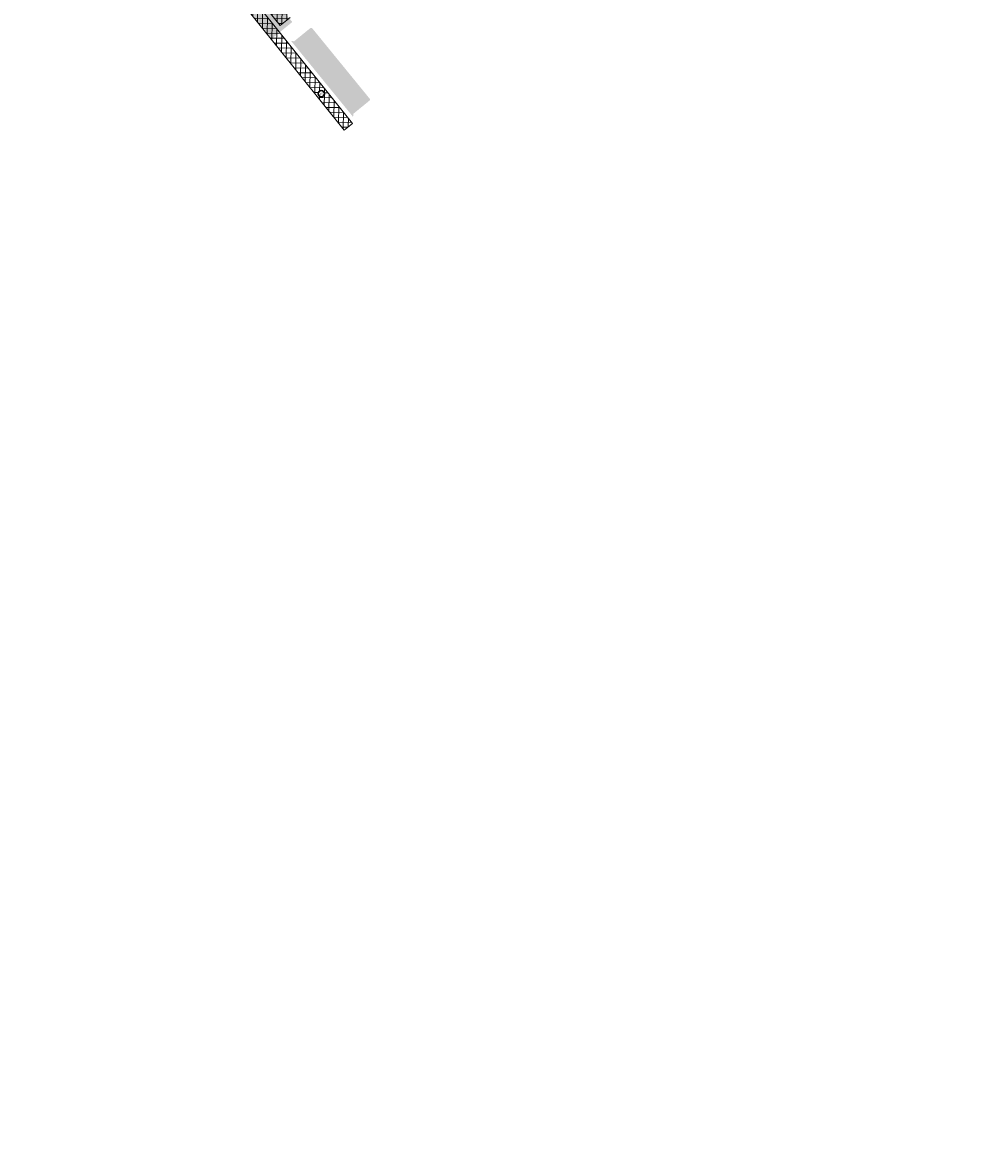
# Model space of a CAD drawing. Header units: metres. Extents: x 93002 to 101266, y 464849 to 465338.
# Tile 5 of 14: x 93291 to 93483, y 464866 to 465098. Entities that reach past the tile are written whole.
import ezdxf

# ---------------------------------------------------------------- set-up
doc = ezdxf.new("R2010")
doc.units = ezdxf.units.M
for name, color, linetype, lineweight in [('N-WE-GW-ONTGRAVING-V', 7, 'CONTINUOUS', 30), ('N-WE-GW-ONTGRAVINGSVAK-T25', 7, 'CONTINUOUS', 25), ('N-WE-VH-VERHARDING_FUNDERING-A-200', 252, 'CONTINUOUS', 18), ('V-WE-VH-VERHARDING_FUNDERING-A-200', 252, 'CONTINUOUS', 18)]:
    doc.layers.add(name, color=color, linetype=linetype, lineweight=lineweight)
doc.styles.add('NLCS_200_25', font='NLCS-ISO.ttf', dxfattribs={"height": 0.5})

msp = doc.modelspace()

# ---------------------------------------------------------------- hatches: boundary and pattern name
at = {"layer": 'N-WE-VH-VERHARDING_FUNDERING-A-200', "transparency": 33554559}
h = msp.add_hatch(color=256, dxfattribs=at)
h.dxf.hatch_style = 1
edge = h.paths.add_edge_path()
edge.add_line((93322.1, 465128.09), (93317.27, 465134.05))
edge.add_line((93317.27, 465134.05), (93313.07, 465130.66))
edge.add_line((93313.07, 465130.66), (93342.16, 465094.73))
edge.add_arc((93342.39, 465094.92), 0.3, 218.9909, 308.9909)
edge.add_line((93342.58, 465094.68), (93344.18, 465095.98))
edge.add_line((93344.18, 465095.98), (93344.59, 465096.31))
edge.add_line((93344.59, 465096.31), (93346.54, 465097.89))
edge.add_line((93346.54, 465097.89), (93322.1, 465128.09))
h = msp.add_hatch(color=256, dxfattribs=at)
h.dxf.hatch_style = 1
edge = h.paths.add_edge_path()
edge.add_arc((93350.41, 465096.4), 0.3, 39.2451, 129.1909)
edge.add_line((93350.22, 465096.63), (93346.93, 465093.95))
edge.add_arc((93346.65, 465094.29), 0.45, 219.2451, 309.1909, ccw=False)
edge.add_line((93346.3, 465094.01), (93359.01, 465078.44))
edge.add_arc((93359.36, 465078.73), 0.45, 129.1909, 219.2453, ccw=False)
edge.add_line((93359.08, 465079.08), (93362.37, 465081.76))
edge.add_arc((93362.18, 465081.99), 0.3, 309.1909, 399.2451)
edge.add_line((93362.41, 465082.18), (93350.65, 465096.59))
at = {"layer": 'V-WE-VH-VERHARDING_FUNDERING-A-200'}
h = msp.add_hatch(dxfattribs=at)
h.set_pattern_fill('AGW-WERK_ONTGRAVEN_AANVULLEN-SO', color=0, scale=0.2, pattern_type=2)
h.set_pattern_definition([(178.91073676, (0, 0), (-0.0190100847, -0.999819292), []), (88.91073676, (0, 0), (-0.999819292, 0.0190100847), [])])
h.paths.add_polyline_path([(93228.31, 465135.46), (93237.71, 465145.91), (93213.09, 465174.85), (93210.04, 465172.26), (93232.26, 465146.14), (93224.97, 465138.03), (93186.3, 465166.9), (93179.38, 465159.59), (93177.76, 465158.42), (93177.19, 465157.49), (93155.62, 465122.48), (93137.44, 465091.35), (93135.97, 465092.88), (93135.51, 465092.42), (93133.57, 465090.47), (93137.93, 465085.92), (93139.49, 465087.42), (93160.06, 465122.06), (93182.15, 465157.4), (93181.38, 465158.5), (93186.55, 465163.96), (93223.49, 465136.39), (93222.36, 465135.13), (93260.64, 465103.1), (93235.83, 465065.05), (93210.11, 465025.91), (93178.53, 464981.65), (93144.13, 464938.44), (93111.7, 464904.81), (93076.03, 464875.36), (93083.82, 464865.79), (93086.48, 464867.84), (93092.53, 464872.5), (93111.21, 464886.87), (93109.87, 464888.62), (93091.19, 464874.24), (93085.14, 464869.58), (93084.18, 464868.84), (93080.38, 464873.49), (93115.49, 464902.9), (93150.95, 464940.41), (93180.2, 464977.49), (93180.65, 464977.26), (93185.49, 464984.07), (93185.25, 464984.24), (93212.27, 465022.28), (93238.01, 465061.46), (93238.09, 465061.4), (93252.87, 465083.91), (93260.89, 465078.64), (93262.38, 465080.78), (93254.29, 465086.09), (93264.96, 465102.34), (93273.46, 465098.32), (93274.08, 465097.71), (93232.03, 465036.86), (93221.03, 465020.83), (93187.78, 464972.86), (93189.59, 464971.61), (93222.84, 465019.58), (93233.84, 465035.61), (93276.72, 465097.65), (93275.36, 465098.98), (93307.83, 465135.63), (93316.38, 465126.63), (93357.19, 465075.73), (93358.9, 465077.11), (93343.29, 465096.58), (93318.09, 465128.01), (93309.3, 465137.18), (93310.32, 465138.19), (93312.01, 465136.09), (93312.4, 465136.41), (93344.06, 465097.19), (93346.08, 465098.82), (93314.34, 465138.14), (93314.71, 465138.47), (93312.87, 465140.71), (93327.62, 465155.3), (93345.85, 465173.28), (93350.51, 465167.22), (93350.36, 465167.08), (93367.91, 465145.19), (93386.19, 465123.95), (93387.86, 465125.38), (93372.91, 465142.76), (93373.79, 465143.45), (93349.99, 465173.64), (93350.37, 465173.97), (93348.15, 465176.72), (93383.63, 465205.69), (93388.94, 465199.44), (93403.43, 465181.73), (93405.14, 465183.08), (93390.62, 465200.86), (93385.21, 465207.04), (93386.11, 465207.79), (93392.08, 465200.26), (93392.47, 465200.57), (93405.83, 465183.63), (93418.59, 465167.47), (93420.63, 465169.08), (93394.5, 465202.17), (93394.9, 465202.48), (93388.94, 465210.01), (93425.63, 465239.83), (93425.22, 465240.33), (93458.69, 465267.57), (93477.9, 465263.29), (93483.43, 465267.54), (93481.93, 465270.04), (93481.97, 465270.46), (93477.13, 465266.74), (93457.88, 465271.03), (93422.41, 465242.16), (93385.16, 465211.84), (93344.45, 465178.42), (93305.76, 465146.43), (93297.16, 465139.14), (93299.23, 465136.7), (93306.44, 465142.82), (93308.89, 465139.87), (93306.96, 465137.96), (93273.57, 465100.26), (93263.95, 465104.8)])
h.paths.add_polyline_path([(93309.21, 465145.13), (93339.92, 465170.52), (93326.08, 465156.86), (93311.46, 465142.41)], flags=16)
edge = h.paths.add_edge_path(flags=16)
edge.add_arc((93213.46, 465172.6), 0.647, 0, 360)
edge = h.paths.add_edge_path(flags=16)
edge.add_arc((93225.62, 465158.51), 0.647, 0, 360)
edge = h.paths.add_edge_path(flags=16)
edge.add_arc((93227.57, 465139.19), 0.647, 0, 360)
edge = h.paths.add_edge_path(flags=16)
edge.add_arc((93221.8, 465139.06), 0.647, 0, 360)
edge = h.paths.add_edge_path(flags=16)
edge.add_arc((93202.28, 465153.38), 0.647, 0, 360)
edge = h.paths.add_edge_path(flags=16)
edge.add_arc((93182.43, 465161.23), 0.647, 0, 360)
edge = h.paths.add_edge_path(flags=16)
edge.add_arc((93176.04, 465149.21), 0.647, 0, 360)
edge = h.paths.add_edge_path(flags=16)
edge.add_arc((93160.76, 465124.63), 0.647, 0, 360)
edge = h.paths.add_edge_path(flags=16)
edge.add_arc((93149.84, 465106.64), 0.647, 0, 360)
edge = h.paths.add_edge_path(flags=16)
edge.add_arc((93139.96, 465089.71), 0.647, 0, 360)
edge = h.paths.add_edge_path(flags=16)
edge.add_arc((93135.93, 465091.64), 0.647, 0, 360)
edge = h.paths.add_edge_path(flags=16)
edge.add_arc((93228.67, 465131.06), 0.647, 0, 360)
edge = h.paths.add_edge_path(flags=16)
edge.add_arc((93245.31, 465117.09), 0.647, 0, 360)
edge = h.paths.add_edge_path(flags=16)
edge.add_arc((93259.52, 465105.12), 0.647, 0, 360)
edge = h.paths.add_edge_path(flags=16)
edge.add_arc((93268.45, 465101.68), 0.647, 0, 360)
edge = h.paths.add_edge_path(flags=16)
edge.add_arc((93262.35, 465099.97), 0.647, 0, 360)
edge = h.paths.add_edge_path(flags=16)
edge.add_arc((93271.73, 465092.23), 0.647, 0, 360)
edge = h.paths.add_edge_path(flags=16)
edge.add_arc((93277.5, 465103.02), 0.647, 0, 360)
edge = h.paths.add_edge_path(flags=16)
edge.add_arc((93304.06, 465133.06), 0.647, 0, 360)
edge = h.paths.add_edge_path(flags=16)
edge.add_arc((93312.05, 465132.65), 0.647, 0, 360)
edge = h.paths.add_edge_path(flags=16)
edge.add_arc((93316.2, 465133.94), 0.647, 0, 360)
edge = h.paths.add_edge_path(flags=16)
edge.add_arc((93309.27, 465148.3), 0.647, 0, 360)
edge = h.paths.add_edge_path(flags=16)
edge.add_arc((93320.16, 465123.72), 0.647, 0, 360)
edge = h.paths.add_edge_path(flags=16)
edge.add_arc((93331.48, 465109.28), 0.647, 0, 360)
edge = h.paths.add_edge_path(flags=16)
edge.add_arc((93352.5, 465083.19), 0.647, 0, 360)
edge = h.paths.add_edge_path(flags=16)
edge.add_arc((93341.04, 465102.92), 0.647, 0, 360)
edge = h.paths.add_edge_path(flags=16)
edge.add_arc((93329.48, 465158.49), 0.647, 0, 360)
edge = h.paths.add_edge_path(flags=16)
edge.add_arc((93338.3, 465170.27), 0.647, 0, 360)
edge = h.paths.add_edge_path(flags=16)
edge.add_arc((93355.74, 465164.31), 0.647, 0, 360)
edge = h.paths.add_edge_path(flags=16)
edge.add_arc((93366.62, 465150.35), 0.647, 0, 360)
edge = h.paths.add_edge_path(flags=16)
edge.add_arc((93384.55, 465127.6), 0.647, 0, 360)
edge = h.paths.add_edge_path(flags=16)
edge.add_arc((93415.68, 465173.24), 0.647, 0, 360)
edge = h.paths.add_edge_path(flags=16)
edge.add_arc((93401.51, 465185.77), 0.647, 0, 360)
edge = h.paths.add_edge_path(flags=16)
edge.add_arc((93394.75, 465199.82), 0.647, 0, 360)
edge = h.paths.add_edge_path(flags=16)
edge.add_arc((93389.03, 465208.36), 0.647, 0, 360)
edge = h.paths.add_edge_path(flags=16)
edge.add_arc((93386.05, 465204.41), 0.647, 0, 360)
edge = h.paths.add_edge_path(flags=16)
edge.add_arc((93398.29, 465221.51), 0.647, 0, 360)
edge = h.paths.add_edge_path(flags=16)
edge.add_arc((93453.63, 465266.63), 0.647, 0, 360)
edge = h.paths.add_edge_path(flags=16)
edge.add_arc((93472.74, 465266.9), 0.647, 0, 360)
edge = h.paths.add_edge_path(flags=16)
edge.add_arc((93241.34, 465067.59), 0.647, 0, 360)
edge = h.paths.add_edge_path(flags=16)
edge.add_arc((93248.59, 465058.67), 0.647, 0, 360)
edge = h.paths.add_edge_path(flags=16)
edge.add_arc((93228.99, 465030.43), 0.647, 0, 360)
edge = h.paths.add_edge_path(flags=16)
edge.add_arc((93217.02, 465030.89), 0.647, 0, 360)
edge = h.paths.add_edge_path(flags=16)
edge.add_arc((93192.39, 464995.54), 0.647, 0, 360)
edge = h.paths.add_edge_path(flags=16)
edge.add_arc((93208.37, 465000.51), 0.647, 0, 360)
edge = h.paths.add_edge_path(flags=16)
edge.add_arc((93191.9, 464976.62), 0.647, 0, 360)
edge = h.paths.add_edge_path(flags=16)
edge.add_arc((93182.42, 464981.58), 0.647, 0, 360)
edge = h.paths.add_edge_path(flags=16)
edge.add_arc((93175.54, 464972.81), 0.647, 0, 360)
edge = h.paths.add_edge_path(flags=16)
edge.add_arc((93154.29, 464945.8), 0.647, 0, 360)
edge = h.paths.add_edge_path(flags=16)
edge.add_arc((93139.81, 464929.7), 0.647, 0, 360)
edge = h.paths.add_edge_path(flags=16)
edge.add_arc((93118.98, 464907.56), 0.647, 0, 360)
edge = h.paths.add_edge_path(flags=16)
edge.add_arc((93111.73, 464900.66), 0.647, 0, 360)
edge = h.paths.add_edge_path(flags=16)
edge.add_arc((93102.88, 464881.77), 0.647, 0, 360)
edge = h.paths.add_edge_path(flags=16)
edge.add_arc((93082, 464875.8), 0.647, 0, 360)
edge = h.paths.add_edge_path(flags=16)
edge.add_arc((93081.24, 464870.76), 0.647, 0, 360)

# ---------------------------------------------------------------- linework, layer by layer
at = {"layer": 'N-WE-GW-ONTGRAVING-V'}
msp.add_circle((93352.5, 465083.19), 0.647, dxfattribs=at)
at = {"layer": 'V-WE-VH-VERHARDING_FUNDERING-A-200', "color": 0, "flags": 128}
for points in [[(93312.4, 465136.41), (93344.06, 465097.19), (93346.08, 465098.82)], [(93316.38, 465126.63), (93357.19, 465075.73), (93358.9, 465077.11), (93343.29, 465096.58), (93318.09, 465128.01)]]:
    msp.add_lwpolyline(points, dxfattribs=at)

# ---------------------------------------------------------------- texts
at = {"layer": 'N-WE-GW-ONTGRAVINGSVAK-T25', "style": 'NLCS_200_25'}
msp.add_text('170', height=0.4, rotation=44.0564, dxfattribs=at).set_placement((93352.42, 465082.78))

doc.saveas('drawing.dxf')
